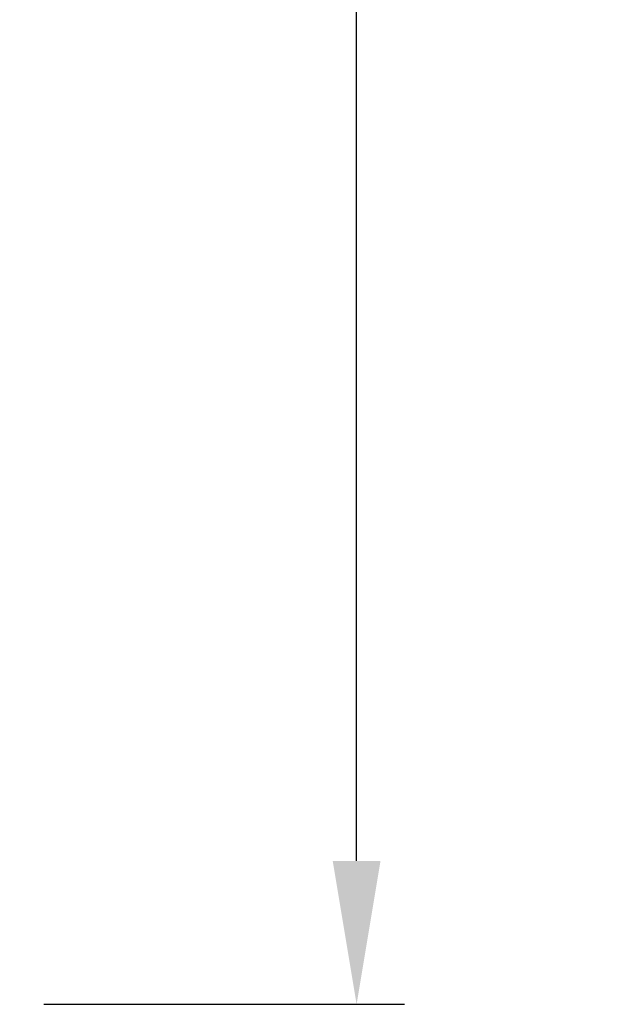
# Model space of a CAD drawing. Header units: inches. Extents: x 170 to 288, y 234 to 248.
# Tile 113 of 192: x 196.039 to 196.423, y 235.673 to 236.316. Entities that reach past the tile are written whole.
import ezdxf

# ---------------------------------------------------------------- set-up
doc = ezdxf.new("R2010")
doc.units = ezdxf.units.IN
doc.header["$LTSCALE"] = 0.25
doc.header["$MEASUREMENT"] = 0
doc.layers.add('ANNOTATIONS', color=1, linetype='Continuous')
doc.styles.add('ARIAL', font='arial.ttf', dxfattribs={"height": 0.09375})
doc.dimstyles.new('STANDARD$0', dxfattribs={"dimtxt": 0.09375, "dimasz": 0.09375, "dimexe": 0.03125, "dimexo": 0.046875, "dimgap": 0.09, "dimtad": 0, "dimtih": 1, "dimtoh": 1, "dimdec": 4, "dimzin": 0, "dimdsep": 46, "dimtxsty": 'ARIAL', "dimcen": 0.09, "dimadec": 0, "dimazin": 0, "dimtfac": 1, "dimtdec": 4, "dimtofl": 0, "dimtmove": 0, "dimatfit": 1, "dimfxl": 1, "dimtolj": 1, "dimtzin": 0, "dimarcsym": 0})

# ---------------------------------------------------------------- blocks, each defined once
blk = doc.blocks.new('*D74')
at = {"layer": 'ANNOTATIONS', "color": 0, "lineweight": -2, "transparency": 16777216}
for p, q in [((196.0216494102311, 237.547253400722), (196.2901001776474, 237.547253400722)), ((196.2588501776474, 237.453503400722), (196.2588501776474, 236.7435161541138)), ((196.2588501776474, 235.7664833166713), (196.2588501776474, 236.4665047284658)), ((196.0544163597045, 235.6727333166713), (196.2901001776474, 235.6727333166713))]:
    blk.add_line(p, q, dxfattribs=at)
at = {"layer": 'ANNOTATIONS', "color": 0, "transparency": 16777216}
for points in [[(196.2432251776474, 237.453503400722), (196.2744751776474, 237.453503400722), (196.2588501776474, 237.547253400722)], [(196.2432251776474, 235.7664833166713), (196.2744751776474, 235.7664833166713), (196.2588501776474, 235.6727333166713)]]:
    blk.add_solid(points, dxfattribs=at)
at = {"layer": 'defpoints', "color": 0, "transparency": 16777216}
for p in [(195.9278994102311, 237.547253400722), (196.2588501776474, 237.547253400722), (195.9606663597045, 235.6727333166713)]:
    blk.add_point(p, dxfattribs=at)
at = {"layer": 'ANNOTATIONS', "color": 0, "transparency": 16777216, "insert": (196.2588501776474, 236.6050104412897), "char_height": 0.09375, "attachment_point": 5, "style": 'ARIAL'}
blk.add_mtext('\\A1;9 3/8"', dxfattribs=at)

msp = doc.modelspace()

# ---------------------------------------------------------------- dimensions: what is measured, and where the dimension line sits
at = {"layer": 'ANNOTATIONS'}
dim = msp.add_linear_dim(base=(196.2588501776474, 237.547253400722), p1=(195.9606663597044, 235.6727333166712), p2=(195.927899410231, 237.5472534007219), angle=90, text='9 3/8"', dimstyle='STANDARD$0', override={"dimexo": 0.09375}, dxfattribs=at)
dim.commit()
dim.dimension.update_dxf_attribs({"geometry": '*D74', "text_midpoint": (196.2588501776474, 236.6050104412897), "dimtype": 160})

doc.saveas('drawing.dxf')
